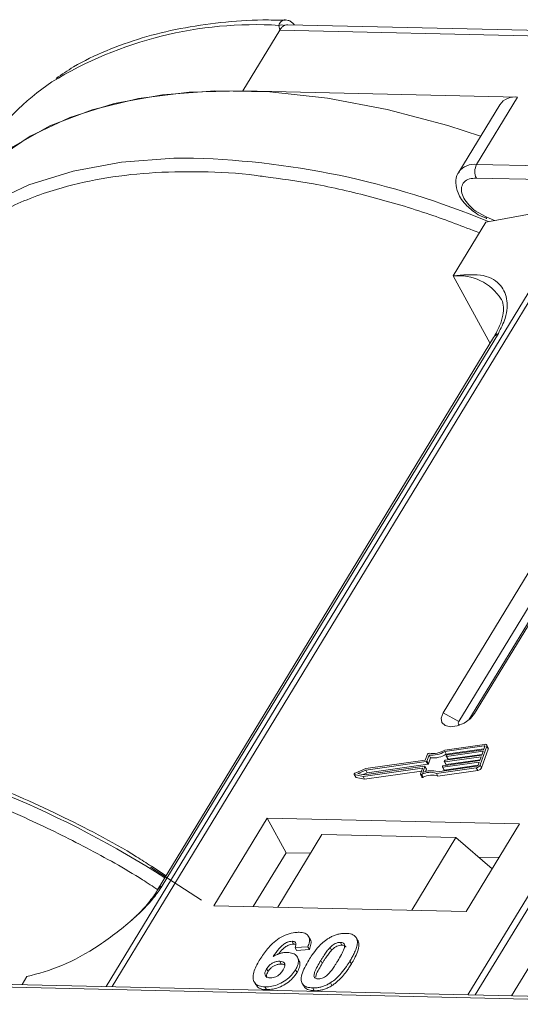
# Model space of a CAD drawing. Header units: millimetres. Extents: x -623 to 852, y 50 to 1083.
# Tile 46 of 72: x 208 to 231, y 980 to 1025. Entities that reach past the tile are written whole.
import ezdxf

# ---------------------------------------------------------------- set-up
doc = ezdxf.new("R2010")
doc.units = ezdxf.units.MM

msp = doc.modelspace()

# ---------------------------------------------------------------- linework, layer by layer
at = {"color": 7, "linetype": 'Continuous', "lineweight": 15}
for p, q in [((220.244, 1024.459), (220.207, 1024.677)), ((256.679, 1023.88), (220.609, 1024.708)), ((218.563, 1021.697), (220.244, 1024.459)), ((220.244, 1024.459), (255.852, 1023.642)), ((231.082, 1021.409), (218.563, 1021.697)), ((229.215, 1018.34), (231.082, 1021.409)), ((230.268, 1021.064), (228.401, 1017.995)), ((264.822, 1017.523), (229.215, 1018.34)), ((229.201, 1017.718), (264.808, 1016.901)), ((234.015, 1016.522), (212.334, 980.892)), ((212.604, 980.886), (234.3, 1016.543)), ((229.637, 1015.716), (234.015, 1016.522)), ((250.517, 1016.171), (228.82, 980.514)), ((229.153, 980.506), (250.833, 1016.136)), ((229.28, 1016.053), (229.675, 1015.876)), ((229.649, 1015.957), (229.286, 1016.145)), ((230.027, 1015.788), (229.649, 1015.957)), ((229.637, 1015.716), (228.143, 1013.261)), ((228.143, 1013.261), (229.826, 1010.186)), ((214.891, 985.477), (230.204, 1010.643)), ((229.99, 1010.456), (214.677, 985.29)), ((233.287, 1002.563), (227.685, 993.356)), ((229.121, 993.323), (234.723, 1002.53)), ((234.007, 1002.173), (228.405, 992.966)), ((228.865, 993.039), (234.417, 1002.164)), ((228.405, 992.966), (227.685, 993.356)), ((229.121, 993.323), (228.932, 993.098)), ((229.577, 991.923), (227.761, 991.665)), ((229.552, 991.852), (227.764, 991.598)), ((229.371, 990.985), (229.677, 991.836)), ((229.534, 991.681), (229.585, 991.823)), ((229.578, 991.804), (229.552, 991.852)), ((229.744, 991.765), (229.675, 991.891)), ((229.677, 991.836), (229.746, 991.71)), ((226.975, 991.477), (226.876, 991.203)), ((227.047, 991.437), (226.949, 991.162)), ((227.018, 991.036), (227.116, 991.311)), ((227.116, 991.311), (227.047, 991.437)), ((229.419, 991.362), (227.759, 991.126)), ((227.833, 991.472), (227.764, 991.598)), ((227.785, 991.197), (229.445, 991.433)), ((227.832, 991.389), (227.845, 991.424)), ((227.832, 991.38), (227.901, 991.254)), ((227.833, 991.472), (229.546, 991.715)), ((229.509, 991.61), (227.848, 991.374)), ((227.917, 991.248), (227.848, 991.374)), ((227.874, 991.445), (229.534, 991.681)), ((227.917, 991.248), (229.457, 991.467)), ((229.356, 991.185), (229.419, 991.362)), ((229.44, 990.859), (229.746, 991.71)), ((229.445, 991.433), (229.509, 991.61)), ((224.04, 990.463), (226.726, 990.845)), ((224.084, 990.537), (226.843, 990.929)), ((226.92, 991.142), (224.16, 990.75)), ((226.876, 991.203), (224.167, 990.818)), ((224.229, 990.624), (226.989, 991.015)), ((226.743, 990.83), (226.651, 990.574)), ((226.739, 990.821), (226.726, 990.845)), ((226.86, 990.914), (226.761, 990.64)), ((226.929, 990.797), (226.86, 990.923)), ((226.929, 990.788), (226.86, 990.914)), ((226.989, 991.015), (226.92, 991.142)), ((227.018, 991.036), (226.949, 991.162)), ((227.379, 990.601), (229.195, 990.859)), ((227.433, 990.676), (229.221, 990.93)), ((227.653, 990.892), (227.666, 990.928)), ((227.654, 990.883), (227.723, 990.757)), ((229.33, 991.114), (227.67, 990.878)), ((227.739, 990.752), (227.67, 990.878)), ((227.695, 990.949), (229.356, 991.185)), ((227.739, 990.752), (229.279, 990.97)), ((227.743, 991.141), (227.755, 991.176)), ((227.743, 991.131), (227.812, 991.005)), ((227.828, 991), (227.759, 991.126)), ((227.828, 991), (229.368, 991.219)), ((229.195, 990.859), (229.264, 990.733)), ((229.279, 990.972), (229.33, 991.114)), ((229.44, 990.859), (229.371, 990.985)), ((223.636, 990.556), (223.705, 990.43)), ((223.652, 990.546), (224.04, 990.463)), ((223.721, 990.419), (223.652, 990.546)), ((224.167, 990.818), (223.675, 990.611)), ((223.721, 990.419), (224.109, 990.337)), ((224.16, 990.75), (223.799, 990.597)), ((223.799, 990.597), (224.084, 990.537)), ((224.109, 990.337), (224.04, 990.463)), ((224.044, 990.545), (224.229, 990.624)), ((224.109, 990.337), (226.698, 990.705)), ((224.229, 990.624), (224.16, 990.75)), ((226.651, 990.555), (226.72, 990.429)), ((226.774, 990.425), (226.705, 990.551)), ((226.891, 990.683), (226.929, 990.788)), ((227.448, 990.475), (227.379, 990.601)), ((227.448, 990.475), (229.264, 990.733)), ((219.669, 988.561), (217.241, 984.571)), ((231.161, 988.297), (219.669, 988.561)), ((219.669, 988.561), (220.531, 986.985)), ((228.734, 984.308), (231.161, 988.297)), ((222.167, 987.819), (220.15, 984.505)), ((222.167, 987.819), (228.273, 987.679)), ((226.256, 984.365), (228.273, 987.679)), ((228.273, 987.679), (229.917, 986.252)), ((220.531, 986.985), (219.037, 984.53)), ((221.644, 986.96), (220.531, 986.985)), ((230.228, 986.763), (229.304, 986.784)), ((215.072, 985.94), (214.394, 986.373)), ((214.357, 986.329), (216.679, 984.823)), ((234.275, 986.171), (230.805, 980.468)), ((217.241, 984.571), (228.734, 984.308)), ((220.805, 982.955), (220.874, 982.828)), ((221.628, 983.043), (221.559, 983.169)), ((223.009, 982.904), (223.078, 982.778)), ((223.689, 983.165), (223.683, 983.176)), ((223.762, 983.046), (223.831, 982.92)), ((221.524, 982.703), (220.94, 982.664)), ((220.94, 982.664), (221.009, 982.538)), ((221.009, 982.538), (221.593, 982.577)), ((221.524, 982.703), (221.593, 982.577)), ((222.606, 982.544), (222.537, 982.67)), ((220.241, 982.042), (220.31, 981.916)), ((221.118, 982.096), (221.049, 982.222)), ((222.114, 982.078), (222.183, 981.952)), ((223.44, 982.047), (223.509, 981.921)), ((219.642, 981.698), (219.711, 981.571)), ((220.961, 981.656), (221.03, 981.53)), ((242.222, 980.206), (206.615, 981.023)), ((208.501, 980.98), (208.722, 981.344)), ((219.076, 981.106), (219.145, 980.98)), ((221.264, 981.04), (221.333, 980.914)), ((222.552, 981.061), (222.621, 980.935)), ((206.432, 980.899), (242.04, 980.082)), ((219.57, 980.876), (219.639, 980.75)), ((221.745, 980.826), (221.814, 980.7))]:
    msp.add_line(p, q, dxfattribs=at)
at = {"color": 7, "linetype": 'Continuous', "lineweight": 15, "flags": 128}
for points in [[(218.563, 1021.697), (216.111, 1021.639), (213.813, 1021.35), (211.693, 1020.834), (209.775, 1020.095), (208.079, 1019.143), (206.626, 1017.988), (205.975, 1017.315)], [(229.396, 1019.63), (227.908, 1020.11), (225.139, 1020.845), (222.425, 1021.357), (219.795, 1021.642), (217.279, 1021.696), (214.903, 1021.518), (212.694, 1021.111), (210.675, 1020.48), (208.87, 1019.63), (207.297, 1018.571), (205.975, 1017.315)], [(215.863, 1018.634), (215.411, 1018.627), (213.035, 1018.449), (210.826, 1018.042), (208.808, 1017.411), (207.002, 1016.561), (205.43, 1015.502), (204.107, 1014.246)], [(227.685, 993.356), (227.596, 993.12), (227.631, 992.917), (227.783, 992.779), (228.029, 992.726), (228.333, 992.766), (228.647, 992.894), (228.924, 993.09), (229.121, 993.323)], [(228.405, 992.966), (228.38, 992.899), (228.39, 992.841), (228.433, 992.802), (228.438, 992.8)], [(229.585, 991.823), (229.587, 991.83), (229.586, 991.836), (229.584, 991.841), (229.581, 991.846), (229.575, 991.849), (229.569, 991.852), (229.561, 991.852), (229.552, 991.852)], [(229.577, 991.923), (229.604, 991.925), (229.627, 991.922), (229.647, 991.916), (229.663, 991.905), (229.675, 991.892), (229.681, 991.875), (229.681, 991.856), (229.677, 991.836)], [(227.848, 991.374), (227.844, 991.374), (227.84, 991.374), (227.837, 991.376), (227.834, 991.377), (227.832, 991.38), (227.831, 991.382), (227.831, 991.385), (227.832, 991.389)], [(226.726, 990.845), (226.731, 990.845), (226.734, 990.845), (226.738, 990.844), (226.74, 990.842), (226.742, 990.84), (226.743, 990.837), (226.743, 990.834), (226.743, 990.83)], [(226.843, 990.929), (226.848, 990.929), (226.852, 990.929), (226.855, 990.928), (226.858, 990.926), (226.859, 990.924), (226.86, 990.921), (226.861, 990.918), (226.86, 990.914)], [(227.67, 990.878), (227.666, 990.878), (227.662, 990.878), (227.658, 990.879), (227.656, 990.881), (227.654, 990.883), (227.653, 990.886), (227.653, 990.889), (227.653, 990.892)], [(227.759, 991.126), (227.755, 991.126), (227.751, 991.126), (227.748, 991.127), (227.745, 991.129), (227.743, 991.131), (227.742, 991.134), (227.742, 991.137), (227.743, 991.141)], [(223.652, 990.546), (223.642, 990.549), (223.636, 990.556), (223.634, 990.564), (223.636, 990.574), (223.641, 990.585), (223.65, 990.595), (223.662, 990.604), (223.675, 990.611)], [(226.705, 990.551), (226.693, 990.547), (226.681, 990.544), (226.67, 990.544), (226.661, 990.547), (226.654, 990.551), (226.65, 990.557), (226.649, 990.565), (226.651, 990.574)], [(226.72, 990.429), (226.723, 990.425), (226.73, 990.421), (226.739, 990.418), (226.75, 990.418), (226.762, 990.421), (226.774, 990.425)]]:
    msp.add_lwpolyline(points, dxfattribs=at)
at = {"color": 7, "linetype": 'Continuous', "lineweight": 15}
for centre, radius, start, end in [((219.135, 1006.921), 17.788, 86.5445, 121.4052), ((220.331, 1024.312), 0.385, 70.0796, 108.8478), ((215.671, 1013.358), 10.497, 123.5794, 148.2615), ((230.958, 1020.572), 0.847, 81.5639, 144.4913), ((215.278, 981.106), 37.533, 67.3225, 89.1074), ((229.091, 1017.501), 0.849, 81.6058, 144.0845), ((229.808, 1018.016), 0.676, 151.2883, 206.0774), ((229.763, 1015.927), 0.118, 165.0867, 215.6979), ((228.384, 1010.954), 2.32, 32.7281, 95.9449), ((230.402, 1010.199), 0.486, 114.0472, 148.0355), ((189.743, 946.389), 46.852, 57.3602, 77.3538), ((229.685, 991.736), 0.0661, 336.9348, 26.0002), ((227.041, 991.446), 0.0736, 81.7629, 154.647), ((227.161, 992.604), 1.173, 264.4424, 300.9301), ((227.218, 992.502), 0.998, 260.3986, 302.9491), ((227.23, 992.478), 1.173, 264.4424, 300.9301), ((227.879, 991.407), 0.0381, 97.4207, 153.8527), ((226.915, 991.179), 0.0381, 277.4207, 333.8527), ((226.984, 991.053), 0.0381, 277.4207, 333.8527), ((227.7, 990.911), 0.0381, 97.4207, 153.8527), ((227.79, 991.159), 0.0381, 97.4207, 153.8527), ((227.824, 991.014), 0.0149, 216.6597, 287.1115), ((227.913, 991.262), 0.0149, 216.6597, 287.1115), ((229.166, 991.085), 0.229, 277.4207, 333.8527), ((229.211, 991.005), 0.0762, 277.4207, 333.8527), ((229.235, 990.959), 0.229, 277.4207, 333.8527), ((223.724, 990.441), 0.0212, 210.2186, 262.8226), ((227.097, 989.832), 0.819, 69.8549, 118.6145), ((227.142, 989.817), 0.907, 71.2927, 114.8085), ((227.166, 989.706), 0.819, 69.8549, 118.6145), ((226.919, 990.792), 0.011, 336.9348, 26.0002), ((227.735, 990.766), 0.0149, 216.6597, 287.1115), ((215.089, 985.033), 0.486, 114.0436, 148.1804)]:
    msp.add_arc(centre, radius, start, end, dxfattribs=at)
for points, knots in [([(220.499, 1024.909), (220.157, 1024.917), (219.143, 1024.941), (217.54, 1024.821), (215.697, 1024.554), (213.954, 1024.128), (212.328, 1023.542), (211.015, 1022.924), (210.312, 1022.44), (210.053, 1022.261)], [0, 0, 0, 0, 0.082192, 0.244094, 0.406946, 0.570776, 0.735755, 0.902211, 1, 1, 1, 1]), ([(220.207, 1024.677), (220.217, 1024.71), (220.238, 1024.782), (220.305, 1024.864), (220.391, 1024.913), (220.459, 1024.937), (220.497, 1024.926), (220.5, 1024.924)], [0, 0, 0, 0, 0.2169636, 0.4741671, 0.7154281, 0.9711189, 1, 1, 1, 1]), ([(220.907, 1024.701), (220.9, 1024.711), (220.861, 1024.769), (220.765, 1024.842), (220.629, 1024.914), (220.536, 1024.923), (220.49, 1024.928)], [0, 0, 0, 0, 0.066072, 0.374284, 0.687294, 1, 1, 1, 1]), ([(220.609, 1024.697), (220.57, 1024.699), (220.521, 1024.702), (220.473, 1024.68), (220.462, 1024.675)], [0, 0, 0, 0, 0.778572, 1, 1, 1, 1]), ([(204.281, 1013.69), (204.771, 1014.182), (205.766, 1015.183), (207.725, 1016.358), (209.859, 1017.197), (212.079, 1017.717), (214.286, 1017.991), (216.661, 1018.03), (218.426, 1017.956), (219.409, 1017.806), (219.524, 1017.788)], [0, 0, 0, 0, 0.152586, 0.309904, 0.471653, 0.598087, 0.724541, 0.853665, 0.98281, 1, 1, 1, 1]), ([(219.524, 1017.788), (220.27, 1017.689), (221.877, 1017.477), (224.414, 1016.885), (226.949, 1016.145), (228.587, 1015.515), (229.339, 1015.226)], [0, 0, 0, 0, 0.23569, 0.507619, 0.77384, 1, 1, 1, 1]), ([(228.415, 1017.991), (228.398, 1017.971), (228.284, 1017.839), (228.245, 1017.49), (228.329, 1017.09), (228.522, 1016.742), (228.807, 1016.387), (229.097, 1016.182), (229.28, 1016.053)], [0, 0, 0, 0, 0.037615, 0.241517, 0.451999, 0.598171, 0.747954, 1, 1, 1, 1]), ([(229.286, 1016.145), (229.283, 1016.146), (229.149, 1016.216), (228.92, 1016.42), (228.662, 1016.726), (228.525, 1017.038), (228.511, 1017.321), (228.629, 1017.549), (228.865, 1017.698), (229.091, 1017.712), (229.201, 1017.718)], [0, 0, 0, 0, 0.003628, 0.149327, 0.295025, 0.432885, 0.570744, 0.716442, 0.862141, 1, 1, 1, 1]), ([(230.204, 1010.643), (230.322, 1010.877), (230.623, 1011.477), (230.635, 1012.272), (230.28, 1012.977), (229.465, 1013.392), (228.582, 1013.305), (228.143, 1013.261)], [0, 0, 0, 0, 0.125713, 0.321276, 0.524466, 0.763484, 1, 1, 1, 1]), ([(230.327, 1012.205), (230.339, 1012.19), (230.407, 1012.097), (230.444, 1011.893), (230.427, 1011.488), (230.293, 1011.007), (230.087, 1010.636), (229.987, 1010.455)], [0, 0, 0, 0, 0.054359, 0.333223, 0.559722, 0.78604, 1, 1, 1, 1]), ([(214.394, 986.373), (214.169, 986.519), (212.82, 987.392), (210.17, 988.754), (206.5, 990.382), (203.097, 991.582), (200.985, 992.067), (200.101, 992.271)], [0, 0, 0, 0, 0.05005, 0.300911, 0.556376, 0.814208, 1, 1, 1, 1]), ([(199.646, 991.523), (200.477, 991.344), (202.387, 990.932), (205.477, 989.916), (208.598, 988.644), (211.449, 987.223), (213.407, 986.144), (214.454, 985.455), (214.685, 985.303)], [0, 0, 0, 0, 0.16608, 0.381967, 0.603934, 0.777439, 0.950971, 1, 1, 1, 1]), ([(208.722, 981.344), (209.24, 981.481), (210.277, 981.755), (212.024, 982.725), (213.462, 983.835), (214.427, 984.799), (214.765, 985.293), (214.891, 985.477)], [0, 0, 0, 0, 0.249096, 0.498243, 0.745205, 0.90541, 1, 1, 1, 1]), ([(214.674, 985.29), (214.671, 985.283), (214.577, 985.1), (214.262, 984.697), (213.862, 984.239), (213.568, 983.983), (213.49, 983.915)], [0, 0, 0, 0, 0.014876, 0.423831, 0.846052, 1, 1, 1, 1]), ([(219.342, 982.125), (219.393, 982.207), (219.55, 982.453), (219.822, 982.792), (220.212, 983.1), (220.574, 983.28), (220.891, 983.359), (221.063, 983.361), (221.125, 983.362)], [0, 0, 0, 0, 0.142337, 0.429127, 0.589943, 0.751205, 0.909895, 1, 1, 1, 1]), ([(221.125, 983.362), (221.219, 983.353), (221.388, 983.337), (221.544, 983.219), (221.614, 983.045), (221.586, 982.861), (221.538, 982.738), (221.524, 982.703)], [0, 0, 0, 0, 0.242691, 0.439002, 0.635006, 0.895059, 1, 1, 1, 1]), ([(222.451, 983.079), (222.502, 983.109), (222.605, 983.17), (222.769, 983.238), (222.936, 983.286), (223.072, 983.307), (223.179, 983.313), (223.232, 983.313), (223.258, 983.313)], [0, 0, 0, 0, 0.193776, 0.3936, 0.587864, 0.788908, 0.894169, 1, 1, 1, 1]), ([(223.258, 983.313), (223.305, 983.311), (223.4, 983.306), (223.526, 983.275), (223.634, 983.225), (223.701, 983.162), (223.741, 983.1), (223.755, 983.064), (223.762, 983.046)], [0, 0, 0, 0, 0.192627, 0.388684, 0.582013, 0.783201, 0.891038, 1, 1, 1, 1]), ([(220.805, 982.955), (220.764, 982.952), (220.683, 982.947), (220.536, 982.888), (220.37, 982.785), (220.157, 982.565), (220.027, 982.381), (219.939, 982.255)], [0, 0, 0, 0, 0.112049, 0.22438, 0.370115, 0.570276, 1, 1, 1, 1]), ([(220.184, 982.373), (220.184, 982.373), (220.241, 982.45), (220.344, 982.57), (220.521, 982.716), (220.672, 982.794), (220.794, 982.827), (220.852, 982.828), (220.874, 982.828)], [0, 0, 0, 0, 0.000071, 0.368569, 0.571075, 0.774891, 0.911654, 1, 1, 1, 1]), ([(220.94, 982.664), (220.96, 982.712), (220.991, 982.787), (220.98, 982.877), (220.935, 982.929), (220.869, 982.951), (220.823, 982.953), (220.805, 982.955)], [0, 0, 0, 0, 0.33384, 0.524547, 0.716372, 0.891824, 1, 1, 1, 1]), ([(220.874, 982.828), (220.913, 982.827), (220.957, 982.826), (220.981, 982.806), (220.984, 982.804)], [0, 0, 0, 0, 0.900108, 1, 1, 1, 1]), ([(221.565, 982.095), (221.616, 982.177), (221.733, 982.363), (221.982, 982.686), (222.24, 982.941), (222.43, 983.065), (222.451, 983.079)], [0, 0, 0, 0, 0.237381, 0.538918, 0.949082, 1, 1, 1, 1]), ([(221.593, 982.577), (221.62, 982.657), (221.674, 982.817), (221.681, 982.984), (221.628, 983.037), (221.625, 983.041)], [0, 0, 0, 0, 0.481785, 0.969308, 1, 1, 1, 1]), ([(222.537, 982.67), (222.58, 982.712), (222.649, 982.781), (222.774, 982.856), (222.888, 982.895), (222.965, 982.903), (223.004, 982.904), (223.009, 982.904)], [0, 0, 0, 0, 0.334804, 0.542561, 0.750382, 0.970721, 1, 1, 1, 1]), ([(222.606, 982.544), (222.649, 982.586), (222.718, 982.655), (222.843, 982.73), (222.957, 982.769), (223.034, 982.777), (223.073, 982.778), (223.078, 982.778)], [0, 0, 0, 0, 0.334804, 0.542561, 0.750382, 0.970721, 1, 1, 1, 1]), ([(223.009, 982.904), (223.048, 982.899), (223.117, 982.891), (223.181, 982.844), (223.208, 982.756), (223.179, 982.587), (223.057, 982.344), (222.944, 982.155), (222.888, 982.06)], [0, 0, 0, 0, 0.105646, 0.186221, 0.267042, 0.431541, 0.712708, 1, 1, 1, 1]), ([(223.078, 982.778), (223.117, 982.773), (223.185, 982.765), (223.243, 982.727), (223.252, 982.695), (223.255, 982.684)], [0, 0, 0, 0, 0.470982, 0.830196, 1, 1, 1, 1]), ([(223.762, 983.046), (223.77, 983.012), (223.786, 982.943), (223.775, 982.799), (223.729, 982.616), (223.641, 982.412), (223.544, 982.222), (223.475, 982.106), (223.44, 982.047)], [0, 0, 0, 0, 0.118432, 0.239329, 0.449434, 0.664178, 0.83182, 1, 1, 1, 1]), ([(223.509, 981.921), (223.558, 982.003), (223.665, 982.186), (223.801, 982.488), (223.869, 982.749), (223.839, 982.885), (223.831, 982.92)], [0, 0, 0, 0, 0.236775, 0.527928, 0.878334, 1, 1, 1, 1]), ([(223.831, 982.92), (223.819, 982.952), (223.801, 983), (223.762, 983.036), (223.749, 983.048)], [0, 0, 0, 0, 0.667997, 1, 1, 1, 1]), ([(219.939, 982.255), (219.99, 982.284), (220.094, 982.343), (220.233, 982.397), (220.343, 982.425), (220.424, 982.441), (220.505, 982.449), (220.557, 982.449), (220.583, 982.449)], [0, 0, 0, 0, 0.243654, 0.49576, 0.617892, 0.741503, 0.870025, 1, 1, 1, 1]), ([(220.583, 982.449), (220.676, 982.439), (220.862, 982.419), (221.032, 982.281), (221.11, 982.092), (221.08, 981.873), (220.998, 981.723), (220.961, 981.656)], [0, 0, 0, 0, 0.210216, 0.421975, 0.620016, 0.831037, 1, 1, 1, 1]), ([(222.114, 982.078), (222.139, 982.119), (222.19, 982.2), (222.262, 982.311), (222.329, 982.41), (222.393, 982.498), (222.459, 982.585), (222.511, 982.642), (222.537, 982.67)], [0, 0, 0, 0, 0.20527, 0.410616, 0.557148, 0.703844, 0.851475, 1, 1, 1, 1]), ([(222.183, 981.952), (222.208, 981.993), (222.259, 982.074), (222.331, 982.185), (222.398, 982.284), (222.462, 982.372), (222.528, 982.459), (222.58, 982.516), (222.606, 982.544)], [0, 0, 0, 0, 0.20527, 0.410616, 0.557148, 0.703844, 0.851475, 1, 1, 1, 1]), ([(219.57, 980.876), (219.477, 980.885), (219.29, 980.903), (219.107, 981.032), (219.011, 981.224), (219.039, 981.557), (219.19, 981.871), (219.32, 982.089), (219.342, 982.125)], [0, 0, 0, 0, 0.148269, 0.297647, 0.442421, 0.607851, 0.935658, 1, 1, 1, 1]), ([(219.642, 981.698), (219.676, 981.748), (219.733, 981.831), (219.862, 981.934), (219.99, 981.999), (220.122, 982.039), (220.202, 982.041), (220.241, 982.042)], [0, 0, 0, 0, 0.276721, 0.45687, 0.637007, 0.824068, 1, 1, 1, 1]), ([(219.711, 981.571), (219.745, 981.622), (219.802, 981.705), (219.931, 981.808), (220.059, 981.873), (220.191, 981.912), (220.271, 981.915), (220.31, 981.916)], [0, 0, 0, 0, 0.276721, 0.45687, 0.637007, 0.824068, 1, 1, 1, 1]), ([(220.241, 982.042), (220.287, 982.037), (220.373, 982.029), (220.453, 981.969), (220.488, 981.884), (220.464, 981.77), (220.418, 981.688), (220.394, 981.645)], [0, 0, 0, 0, 0.213757, 0.394944, 0.576585, 0.777311, 1, 1, 1, 1]), ([(220.31, 981.916), (220.358, 981.913), (220.426, 981.909), (220.465, 981.877), (220.475, 981.867)], [0, 0, 0, 0, 0.715718, 1, 1, 1, 1]), ([(221.03, 981.53), (221.073, 981.613), (221.16, 981.778), (221.18, 981.977), (221.125, 982.062), (221.107, 982.09)], [0, 0, 0, 0, 0.401791, 0.807526, 1, 1, 1, 1]), ([(221.745, 980.826), (221.652, 980.835), (221.464, 980.852), (221.284, 980.979), (221.194, 981.177), (221.255, 981.556), (221.438, 981.875), (221.565, 982.095)], [0, 0, 0, 0, 0.147528, 0.296569, 0.43214, 0.608737, 1, 1, 1, 1]), ([(221.994, 981.236), (221.948, 981.242), (221.874, 981.251), (221.813, 981.307), (221.796, 981.401), (221.831, 981.569), (221.955, 981.809), (222.061, 981.988), (222.114, 982.078)], [0, 0, 0, 0, 0.125351, 0.202197, 0.279182, 0.459742, 0.727968, 1, 1, 1, 1]), ([(221.885, 981.32), (221.889, 981.352), (221.904, 981.467), (222.027, 981.684), (222.131, 981.862), (222.183, 981.952)], [0, 0, 0, 0, 0.159501, 0.57679, 1, 1, 1, 1]), ([(222.888, 982.06), (222.862, 982.019), (222.812, 981.937), (222.74, 981.826), (222.673, 981.728), (222.61, 981.641), (222.543, 981.554), (222.492, 981.498), (222.466, 981.469)], [0, 0, 0, 0, 0.205942, 0.411959, 0.558149, 0.704502, 0.851801, 1, 1, 1, 1]), ([(223.44, 982.047), (223.389, 981.965), (223.272, 981.779), (223.027, 981.461), (222.77, 981.204), (222.579, 981.079), (222.552, 981.061)], [0, 0, 0, 0, 0.236629, 0.537361, 0.932986, 1, 1, 1, 1]), ([(222.621, 980.935), (222.669, 980.967), (222.767, 981.033), (222.931, 981.174), (223.106, 981.355), (223.268, 981.559), (223.401, 981.748), (223.473, 981.863), (223.509, 981.921)], [0, 0, 0, 0, 0.11827, 0.2388803, 0.4507318, 0.6672091, 0.8333396, 1, 1, 1, 1]), ([(219.809, 981.286), (219.763, 981.291), (219.67, 981.302), (219.587, 981.377), (219.555, 981.476), (219.582, 981.589), (219.622, 981.662), (219.642, 981.698)], [0, 0, 0, 0, 0.207905, 0.419981, 0.630626, 0.821735, 1, 1, 1, 1]), ([(220.961, 981.656), (220.906, 981.574), (220.793, 981.409), (220.532, 981.177), (220.215, 980.998), (219.876, 980.887), (219.672, 980.88), (219.57, 980.876)], [0, 0, 0, 0, 0.197831, 0.3973, 0.59891, 0.798741, 1, 1, 1, 1]), ([(219.656, 981.282), (219.646, 981.306), (219.623, 981.359), (219.652, 981.463), (219.692, 981.536), (219.711, 981.571)], [0, 0, 0, 0, 0.296139, 0.660307, 1, 1, 1, 1]), ([(219.639, 980.75), (219.74, 980.754), (219.942, 980.761), (220.271, 980.867), (220.582, 981.039), (220.852, 981.268), (220.97, 981.441), (221.03, 981.53)], [0, 0, 0, 0, 0.198208, 0.398397, 0.584963, 0.787074, 1, 1, 1, 1]), ([(220.394, 981.645), (220.359, 981.592), (220.303, 981.508), (220.184, 981.399), (220.064, 981.334), (219.933, 981.291), (219.853, 981.288), (219.809, 981.286)], [0, 0, 0, 0, 0.288697, 0.463553, 0.639942, 0.801808, 1, 1, 1, 1]), ([(222.466, 981.469), (222.423, 981.427), (222.354, 981.359), (222.23, 981.284), (222.118, 981.246), (222.04, 981.236), (222, 981.236), (221.994, 981.236)], [0, 0, 0, 0, 0.333678, 0.540413, 0.747264, 0.961209, 1, 1, 1, 1]), ([(219.156, 980.987), (219.185, 980.939), (219.251, 980.829), (219.442, 980.762), (219.591, 980.753), (219.639, 980.75)], [0, 0, 0, 0, 0.3385949, 0.7841318, 1, 1, 1, 1]), ([(222.552, 981.061), (222.501, 981.031), (222.398, 980.97), (222.234, 980.901), (222.067, 980.854), (221.931, 980.833), (221.824, 980.826), (221.771, 980.826), (221.745, 980.826)], [0, 0, 0, 0, 0.193769, 0.393564, 0.587886, 0.789131, 0.894283, 1, 1, 1, 1]), ([(221.346, 980.922), (221.366, 980.884), (221.419, 980.786), (221.598, 980.716), (221.752, 980.705), (221.814, 980.7)], [0, 0, 0, 0, 0.275409, 0.710365, 1, 1, 1, 1]), ([(221.814, 980.7), (221.863, 980.701), (221.961, 980.701), (222.12, 980.724), (222.285, 980.769), (222.426, 980.826), (222.538, 980.884), (222.593, 980.918), (222.621, 980.935)], [0, 0, 0, 0, 0.193594, 0.390501, 0.584817, 0.78683, 0.892868, 1, 1, 1, 1])]:
    msp.add_open_spline(points, degree=3, knots=knots, dxfattribs=at)
msp.add_open_spline([(220.462, 1024.675), (220.422, 1024.65), (220.342, 1024.601), (220.277, 1024.506), (220.244, 1024.459)], degree=3, dxfattribs=at)

doc.saveas('drawing.dxf')
